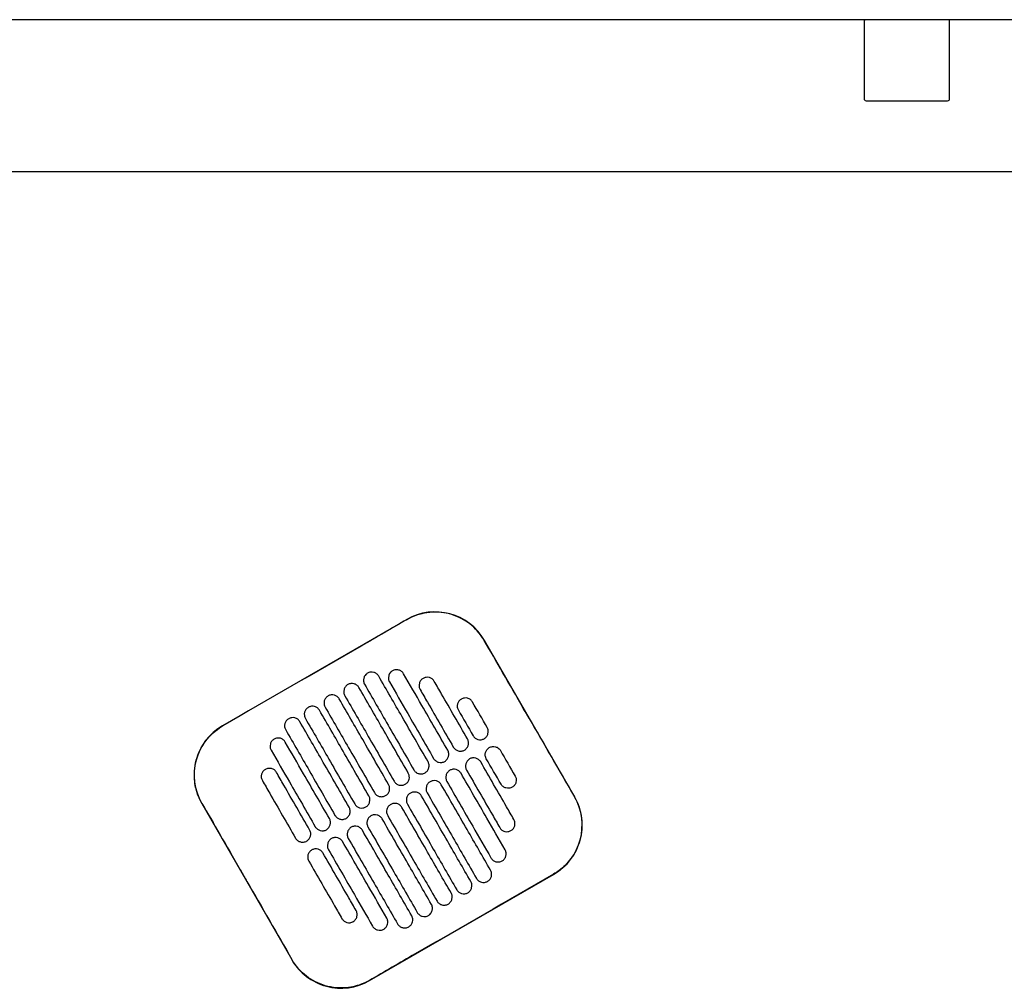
# Model space of a CAD drawing. Header units: metres. Extents: x 15.2 to 54.2, y -39.7 to 1.1.
# Tile 235 of 256: x 53 to 53.5, y -30.3 to -29.8. Entities that reach past the tile are written whole.
import ezdxf

# ---------------------------------------------------------------- set-up
doc = ezdxf.new("R2010")
doc.units = ezdxf.units.M
doc.header["$MEASUREMENT"] = 0
doc.layers.add('2D', color=252, linetype='Continuous')

# ---------------------------------------------------------------- blocks, each defined once
blk = doc.blocks.new('2D_QYOS_600')
for p, q in [((1.66604, 0.00005), (0.77396, 0.00005)), ((1.70904, 0.00005), (1.66604, 0.00005)), ((1.70904, 0.00005), (1.70904, 0.00005)), ((2.36149, 0), (1.70935, 0)), ((1.66504, -0.00095), (1.66504, -0.04165)), ((1.66504, -0.00095), (1.66504, -0.04165)), ((1.71004, -0.04165), (1.71004, -0.00095)), ((1.71004, -0.04165), (1.71004, -0.00095)), ((1.66604, -0.04265), (1.70904, -0.04265)), ((1.70904, -0.04265), (1.70904, -0.04265)), ((0.0795, -0.08), (2.36049, -0.08)), ((1.42396, -0.31597), (1.32693, -0.37192)), ((1.51239, -0.40926), (1.46493, -0.32697)), ((1.31593, -0.4129), (1.3634, -0.49519)), ((1.40437, -0.50619), (1.50139, -0.45024))]:
    blk.add_line(p, q)
for centre, radius, start, end in [((1.66604, -0.00095), 0.001, 90, 180), ((1.66604, -0.00095), 0.001, 90, 180), ((1.70904, -0.00095), 0.001, 0, 90), ((1.70904, -0.00095), 0.001, 0, 90), ((1.66604, -0.04165), 0.001, 180, 270), ((1.66604, -0.04165), 0.001, 180, 270), ((1.70904, -0.04165), 0.001, 270, 0), ((1.70904, -0.04165), 0.001, 270, 0), ((1.43894, -0.34196), 0.03, 29.973, 119.973), ((1.34192, -0.39791), 0.03, 119.973, 209.973), ((1.4864, -0.42425), 0.03, 299.973, 29.973), ((1.38938, -0.48021), 0.03, 209.973, 299.973)]:
    blk.add_arc(centre, radius, start, end)
for points, knots in [([(1.42401, -0.31606), (1.41612, -0.32062), (1.40792, -0.32535), (1.37561, -0.34399), (1.3513, -0.35801), (1.32699, -0.37202)], [-3.18138, -3.18138, -3.18138, -3.18138, -2.673929, -2.673929, -1.133377, -1.133377, -1.133377, -1.133377]), ([(1.46484, -0.32702), (1.46445, -0.32636), (1.46405, -0.32572), (1.46161, -0.32215), (1.4591, -0.3196), (1.45325, -0.31546), (1.44995, -0.31393), (1.4426, -0.31202), (1.43857, -0.3118), (1.43088, -0.31292), (1.42728, -0.31417), (1.42401, -0.31606)], [-8.20809, -8.20809, -8.20809, -8.20809, -7.978943, -7.978943, -6.912231, -6.912231, -5.830065, -5.830065, -4.632711, -4.632711, -3.498654, -3.498654, -3.498654, -3.498654]), ([(1.48856, -0.36818), (1.48762, -0.36655), (1.48668, -0.36493), (1.47773, -0.34941), (1.47117, -0.33801), (1.46484, -0.32702)], [-12.071476, -12.071476, -12.071476, -12.071476, -11.509189, -11.509189, -6.696301, -6.696301, -6.696301, -6.696301]), ([(1.42234, -0.3446), (1.4221, -0.34417), (1.42173, -0.34371), (1.42078, -0.34299), (1.42029, -0.34275), (1.41921, -0.34245), (1.41864, -0.34241), (1.41744, -0.34257), (1.4169, -0.34278), (1.41647, -0.34303)], [-0.5514248, -0.5514248, -0.5514248, -0.5514248, -0.4031161, -0.4031161, -0.2776965, -0.2776965, -0.1471644, -0.1471644, 0, 0, 0, 0]), ([(1.40333, -0.34426), (1.40291, -0.3445), (1.40244, -0.34487), (1.40172, -0.34582), (1.40147, -0.34632), (1.40118, -0.34739), (1.40114, -0.34796), (1.40129, -0.34916), (1.4015, -0.3497), (1.40175, -0.35012)], [-0.5552876, -0.5552876, -0.5552876, -0.5552876, -0.4045446, -0.4045446, -0.2782629, -0.2782629, -0.1472212, -0.1472212, 0, 0, 0, 0]), ([(1.4092, -0.34583), (1.40896, -0.34541), (1.40859, -0.34494), (1.40764, -0.34422), (1.40714, -0.34398), (1.40607, -0.34368), (1.4055, -0.34364), (1.4043, -0.3438), (1.40375, -0.34401), (1.40333, -0.34426)], [-0.5514378, -0.5514378, -0.5514378, -0.5514378, -0.4031217, -0.4031217, -0.2776979, -0.2776979, -0.1471642, -0.1471642, 0, 0, 0, 0]), ([(1.43518, -0.39088), (1.43064, -0.38301), (1.42611, -0.37514), (1.41744, -0.36012), (1.41332, -0.35298), (1.4092, -0.34583)], [0.699452, 0.699452, 0.699452, 0.699452, 3.425292, 3.425292, 5.900643, 5.900643, 5.900643, 5.900643]), ([(1.41647, -0.34303), (1.41605, -0.34327), (1.41558, -0.34364), (1.41486, -0.34459), (1.41462, -0.34509), (1.41432, -0.34616), (1.41428, -0.34673), (1.41443, -0.34792), (1.41465, -0.34847), (1.41489, -0.34889)], [-0.5553003, -0.5553003, -0.5553003, -0.5553003, -0.4045497, -0.4045497, -0.2782639, -0.2782639, -0.1472208, -0.1472208, 0, 0, 0, 0]), ([(1.44558, -0.38489), (1.44104, -0.37702), (1.4365, -0.36915), (1.42876, -0.35572), (1.42555, -0.35016), (1.42234, -0.3446)], [0.699452, 0.699452, 0.699452, 0.699452, 3.42526, 3.42526, 5.350619, 5.350619, 5.350619, 5.350619]), ([(1.43261, -0.34699), (1.43219, -0.34724), (1.43172, -0.3476), (1.431, -0.34856), (1.43076, -0.34906), (1.43046, -0.35013), (1.43042, -0.3507), (1.43057, -0.35189), (1.43079, -0.35244), (1.43103, -0.35286)], [-0.5553353, -0.5553353, -0.5553353, -0.5553353, -0.4045593, -0.4045593, -0.278267, -0.278267, -0.1472205, -0.1472205, 0, 0, 0, 0]), ([(1.43848, -0.34856), (1.43824, -0.34814), (1.43787, -0.34768), (1.43692, -0.34696), (1.43643, -0.34671), (1.43536, -0.34642), (1.43478, -0.34638), (1.43358, -0.34653), (1.43304, -0.34675), (1.43261, -0.34699)], [-0.5513875, -0.5513875, -0.5513875, -0.5513875, -0.4031047, -0.4031047, -0.2776919, -0.2776919, -0.1471638, -0.1471638, 0, 0, 0, 0]), ([(1.39293, -0.35025), (1.39251, -0.3505), (1.39205, -0.35086), (1.39132, -0.35182), (1.39108, -0.35231), (1.39078, -0.35339), (1.39074, -0.35396), (1.3909, -0.35515), (1.39111, -0.35569), (1.39135, -0.35612)], [-0.5552953, -0.5552953, -0.5552953, -0.5552953, -0.4045437, -0.4045437, -0.2782634, -0.2782634, -0.1472215, -0.1472215, 0, 0, 0, 0]), ([(1.3988, -0.35182), (1.39856, -0.3514), (1.39819, -0.35094), (1.39725, -0.35022), (1.39675, -0.34997), (1.39568, -0.34968), (1.3951, -0.34964), (1.39391, -0.34979), (1.39336, -0.35001), (1.39293, -0.35025)], [-0.5514274, -0.5514274, -0.5514274, -0.5514274, -0.4031209, -0.4031209, -0.2776962, -0.2776962, -0.1471634, -0.1471634, 0, 0, 0, 0]), ([(1.42479, -0.39688), (1.42025, -0.38901), (1.41571, -0.38114), (1.40705, -0.36612), (1.40293, -0.35897), (1.3988, -0.35182)], [0.699452, 0.699452, 0.699452, 0.699452, 3.425313, 3.425313, 5.900643, 5.900643, 5.900643, 5.900643]), ([(1.40175, -0.35012), (1.40587, -0.35727), (1.40999, -0.36442), (1.41866, -0.37944), (1.42319, -0.38731), (1.42773, -0.39518)], [0.949973, 0.949973, 0.949973, 0.949973, 3.425307, 3.425307, 6.151164, 6.151164, 6.151164, 6.151164]), ([(1.41489, -0.34889), (1.4181, -0.35445), (1.42131, -0.36001), (1.42905, -0.37344), (1.43359, -0.38131), (1.43813, -0.38918)], [1.499949, 1.499949, 1.499949, 1.499949, 3.425284, 3.425284, 6.151116, 6.151116, 6.151116, 6.151116]), ([(1.45597, -0.37889), (1.45144, -0.37102), (1.4469, -0.36315), (1.44107, -0.35304), (1.43977, -0.3508), (1.43848, -0.34856)], [0.699452, 0.699452, 0.699452, 0.699452, 3.425217, 3.425217, 4.200582, 4.200582, 4.200582, 4.200582]), ([(1.38254, -0.35625), (1.38212, -0.35649), (1.38165, -0.35686), (1.38093, -0.35781), (1.38068, -0.35831), (1.38039, -0.35938), (1.38035, -0.35995), (1.3805, -0.36115), (1.38071, -0.36169), (1.38096, -0.36211)], [-0.5553076, -0.5553076, -0.5553076, -0.5553076, -0.4045445, -0.4045445, -0.2782646, -0.2782646, -0.1472219, -0.1472219, 0, 0, 0, 0]), ([(1.38841, -0.35782), (1.38817, -0.3574), (1.3878, -0.35693), (1.38685, -0.35621), (1.38635, -0.35597), (1.38528, -0.35567), (1.38471, -0.35563), (1.38351, -0.35579), (1.38296, -0.356), (1.38254, -0.35625)], [-0.5514139, -0.5514139, -0.5514139, -0.5514139, -0.4031194, -0.4031194, -0.2776944, -0.2776944, -0.1471626, -0.1471626, 0, 0, 0, 0]), ([(1.41439, -0.40287), (1.40985, -0.395), (1.40532, -0.38713), (1.39665, -0.37211), (1.39253, -0.36497), (1.38841, -0.35782)], [0.699452, 0.699452, 0.699452, 0.699452, 3.425322, 3.425322, 5.900643, 5.900643, 5.900643, 5.900643]), ([(1.39135, -0.35612), (1.39548, -0.36327), (1.3996, -0.37041), (1.40826, -0.38543), (1.4128, -0.3933), (1.41734, -0.40117)], [0.949998, 0.949998, 0.949998, 0.949998, 3.42532, 3.42532, 6.151189, 6.151189, 6.151189, 6.151189]), ([(1.43103, -0.35286), (1.43232, -0.3551), (1.43362, -0.35734), (1.43945, -0.36745), (1.44399, -0.37532), (1.44852, -0.38319)], [2.649916, 2.649916, 2.649916, 2.649916, 3.425249, 3.425249, 6.151046, 6.151046, 6.151046, 6.151046]), ([(1.45275, -0.35789), (1.45233, -0.35813), (1.45186, -0.3585), (1.45114, -0.35946), (1.45089, -0.35995), (1.4506, -0.36102), (1.45056, -0.3616), (1.45071, -0.36279), (1.45093, -0.36333), (1.45117, -0.36376)], [-0.5553938, -0.5553938, -0.5553938, -0.5553938, -0.4045733, -0.4045733, -0.2782728, -0.2782728, -0.147221, -0.147221, 0, 0, 0, 0]), ([(1.45862, -0.35946), (1.45838, -0.35904), (1.45801, -0.35858), (1.45706, -0.35786), (1.45656, -0.35761), (1.45549, -0.35732), (1.45492, -0.35728), (1.45372, -0.35743), (1.45317, -0.35764), (1.45275, -0.35789)], [-0.5513269, -0.5513269, -0.5513269, -0.5513269, -0.4030891, -0.4030891, -0.2776846, -0.2776846, -0.1471626, -0.1471626, 0, 0, 0, 0]), ([(1.37214, -0.36224), (1.37172, -0.36249), (1.37126, -0.36285), (1.37053, -0.36381), (1.37029, -0.3643), (1.36999, -0.36538), (1.36995, -0.36595), (1.37011, -0.36714), (1.37032, -0.36769), (1.37056, -0.36811)], [-0.5553245, -0.5553245, -0.5553245, -0.5553245, -0.4045471, -0.4045471, -0.2782667, -0.2782667, -0.1472226, -0.1472226, 0, 0, 0, 0]), ([(1.37801, -0.36381), (1.37777, -0.36339), (1.3774, -0.36293), (1.37646, -0.36221), (1.37596, -0.36196), (1.37489, -0.36167), (1.37431, -0.36163), (1.37312, -0.36178), (1.37257, -0.362), (1.37214, -0.36224)], [-0.551397, -0.551397, -0.551397, -0.551397, -0.4031173, -0.4031173, -0.2776925, -0.2776925, -0.1471621, -0.1471621, 0, 0, 0, 0]), ([(1.38096, -0.36211), (1.38508, -0.36926), (1.3892, -0.37641), (1.39787, -0.39143), (1.4024, -0.3993), (1.40694, -0.40717)], [0.950001, 0.950001, 0.950001, 0.950001, 3.425322, 3.425322, 6.151192, 6.151192, 6.151192, 6.151192]), ([(1.36175, -0.36824), (1.36133, -0.36848), (1.36086, -0.36885), (1.36014, -0.3698), (1.35989, -0.3703), (1.3596, -0.37137), (1.35956, -0.37194), (1.35971, -0.37314), (1.35992, -0.37368), (1.36017, -0.37411)], [-0.5553462, -0.5553462, -0.5553462, -0.5553462, -0.4045514, -0.4045514, -0.2782696, -0.2782696, -0.1472236, -0.1472236, 0, 0, 0, 0]), ([(1.36762, -0.36981), (1.36738, -0.36939), (1.36701, -0.36892), (1.36606, -0.3682), (1.36556, -0.36796), (1.36449, -0.36766), (1.36392, -0.36762), (1.36272, -0.36778), (1.36217, -0.36799), (1.36175, -0.36824)], [-0.551377, -0.551377, -0.551377, -0.551377, -0.4031143, -0.4031143, -0.2776905, -0.2776905, -0.1471617, -0.1471617, 0, 0, 0, 0]), ([(1.37056, -0.36811), (1.37469, -0.37526), (1.37881, -0.3824), (1.38747, -0.39742), (1.39201, -0.40529), (1.39655, -0.41317)], [0.949982, 0.949982, 0.949982, 0.949982, 3.425312, 3.425312, 6.151173, 6.151173, 6.151173, 6.151173]), ([(1.404, -0.40887), (1.39946, -0.401), (1.39492, -0.39313), (1.38626, -0.37811), (1.38214, -0.37096), (1.37801, -0.36381)], [0.699452, 0.699452, 0.699452, 0.699452, 3.425321, 3.425321, 5.900643, 5.900643, 5.900643, 5.900643]), ([(1.31603, -0.41284), (1.31529, -0.41156), (1.31465, -0.41023), (1.31317, -0.40648), (1.31255, -0.40401), (1.31224, -0.40148), (1.31178, -0.39768), (1.31206, -0.39383), (1.31405, -0.38644), (1.31575, -0.38298), (1.32037, -0.37684), (1.32327, -0.37423), (1.32672, -0.37217), (1.32685, -0.3721), (1.32699, -0.37202)], [17.619777, 17.619777, 17.619777, 17.619777, 18.064718, 18.064718, 18.827754, 18.827754, 18.827754, 19.97637, 19.97637, 21.122539, 21.122539, 22.281306, 22.281306, 22.328075, 22.328075, 22.328075, 22.328075]), ([(1.3936, -0.41486), (1.38906, -0.40699), (1.38452, -0.39912), (1.37586, -0.3841), (1.37174, -0.37696), (1.36762, -0.36981)], [0.699452, 0.699452, 0.699452, 0.699452, 3.425308, 3.425308, 5.900643, 5.900643, 5.900643, 5.900643]), ([(1.46479, -0.37877), (1.46521, -0.37852), (1.46568, -0.37816), (1.4664, -0.3772), (1.46665, -0.3767), (1.46694, -0.37563), (1.46698, -0.37506), (1.46683, -0.37387), (1.46661, -0.37332), (1.46637, -0.3729)], [-0.5554178, -0.5554178, -0.5554178, -0.5554178, -0.4045751, -0.4045751, -0.2782741, -0.2782741, -0.1472211, -0.1472211, 0, 0, 0, 0]), ([(1.35997, -0.38057), (1.35973, -0.38015), (1.35936, -0.37968), (1.35841, -0.37896), (1.35792, -0.37872), (1.35684, -0.37842), (1.35627, -0.37838), (1.35507, -0.37854), (1.35453, -0.37875), (1.3541, -0.379)], [-0.5513421, -0.5513421, -0.5513421, -0.5513421, -0.4031061, -0.4031061, -0.2776864, -0.2776864, -0.147161, -0.147161, 0, 0, 0, 0]), ([(1.36017, -0.37411), (1.36429, -0.38125), (1.36841, -0.3884), (1.37708, -0.40342), (1.38161, -0.41129), (1.38615, -0.41916)], [0.949941, 0.949941, 0.949941, 0.949941, 3.425291, 3.425291, 6.151132, 6.151132, 6.151132, 6.151132]), ([(1.45892, -0.37719), (1.45916, -0.37762), (1.45953, -0.37808), (1.46048, -0.3788), (1.46098, -0.37905), (1.46205, -0.37934), (1.46262, -0.37938), (1.46382, -0.37923), (1.46437, -0.37901), (1.46479, -0.37877)], [-0.5512937, -0.5512937, -0.5512937, -0.5512937, -0.403082, -0.403082, -0.27768, -0.27768, -0.1471612, -0.1471612, 0, 0, 0, 0]), ([(1.3541, -0.379), (1.35368, -0.37924), (1.35321, -0.37961), (1.35249, -0.38056), (1.35224, -0.38106), (1.35195, -0.38213), (1.35191, -0.3827), (1.35206, -0.3839), (1.35228, -0.38444), (1.35252, -0.38486)], [-0.5553798, -0.5553798, -0.5553798, -0.5553798, -0.4045588, -0.4045588, -0.278273, -0.278273, -0.147224, -0.147224, 0, 0, 0, 0]), ([(1.38321, -0.42086), (1.37867, -0.41299), (1.37413, -0.40512), (1.36638, -0.39169), (1.36318, -0.38613), (1.35997, -0.38057)], [0.699452, 0.699452, 0.699452, 0.699452, 3.425284, 3.425284, 5.350619, 5.350619, 5.350619, 5.350619]), ([(1.44852, -0.38319), (1.44877, -0.38361), (1.44913, -0.38408), (1.45008, -0.38479), (1.45058, -0.38504), (1.45165, -0.38533), (1.45223, -0.38538), (1.45342, -0.38522), (1.45397, -0.38501), (1.45439, -0.38476)], [-0.5513071, -0.5513071, -0.5513071, -0.5513071, -0.4030846, -0.4030846, -0.2776802, -0.2776802, -0.1471604, -0.1471604, 0, 0, 0, 0]), ([(1.45439, -0.38476), (1.45482, -0.38452), (1.45528, -0.38415), (1.45601, -0.3832), (1.45625, -0.3827), (1.45655, -0.38163), (1.45659, -0.38105), (1.45643, -0.37986), (1.45622, -0.37932), (1.45597, -0.37889)], [-0.5553983, -0.5553983, -0.5553983, -0.5553983, -0.4045681, -0.4045681, -0.278271, -0.278271, -0.1472202, -0.1472202, 0, 0, 0, 0]), ([(1.46591, -0.38931), (1.46566, -0.38889), (1.46545, -0.38834), (1.4653, -0.38715), (1.46534, -0.38658), (1.46563, -0.38551), (1.46588, -0.38501), (1.4666, -0.38406), (1.46707, -0.38369), (1.46749, -0.38344)], [0, 0, 0, 0, 0.1472222, 0.1472222, 0.2782773, 0.2782773, 0.4045795, 0.4045795, 0.5554397, 0.5554397, 0.5554397, 0.5554397]), ([(1.46749, -0.38344), (1.46791, -0.3832), (1.46846, -0.38298), (1.46966, -0.38283), (1.47023, -0.38287), (1.4713, -0.38317), (1.4718, -0.38341), (1.47275, -0.38413), (1.47311, -0.38459), (1.47336, -0.38502)], [0, 0, 0, 0, 0.1471605, 0.1471605, 0.2776781, 0.2776781, 0.4030803, 0.4030803, 0.5512777, 0.5512777, 0.5512777, 0.5512777]), ([(1.35252, -0.38486), (1.35573, -0.39042), (1.35893, -0.39598), (1.36668, -0.40941), (1.37122, -0.41728), (1.37576, -0.42516)], [1.499901, 1.499901, 1.499901, 1.499901, 3.42526, 3.42526, 6.151068, 6.151068, 6.151068, 6.151068]), ([(1.444, -0.39076), (1.44442, -0.39051), (1.44489, -0.39015), (1.44561, -0.38919), (1.44586, -0.38869), (1.44615, -0.38762), (1.44619, -0.38705), (1.44604, -0.38586), (1.44582, -0.38531), (1.44558, -0.38489)], [-0.5553838, -0.5553838, -0.5553838, -0.5553838, -0.4045626, -0.4045626, -0.2782686, -0.2782686, -0.1472195, -0.1472195, 0, 0, 0, 0]), ([(1.46296, -0.39101), (1.46272, -0.39059), (1.46235, -0.39013), (1.46141, -0.38941), (1.46091, -0.38916), (1.45984, -0.38887), (1.45926, -0.38883), (1.45806, -0.38898), (1.45752, -0.38919), (1.45709, -0.38944)], [-0.5512944, -0.5512944, -0.5512944, -0.5512944, -0.4030833, -0.4030833, -0.2776787, -0.2776787, -0.1471599, -0.1471599, 0, 0, 0, 0]), ([(1.35532, -0.39653), (1.35508, -0.3961), (1.35471, -0.39564), (1.35376, -0.39492), (1.35327, -0.39467), (1.35219, -0.39438), (1.35162, -0.39434), (1.35042, -0.39449), (1.34988, -0.39471), (1.34945, -0.39495)], [-0.5513007, -0.5513007, -0.5513007, -0.5513007, -0.4030941, -0.4030941, -0.2776814, -0.2776814, -0.1471603, -0.1471603, 0, 0, 0, 0]), ([(1.4336, -0.39675), (1.43403, -0.39651), (1.43449, -0.39614), (1.43522, -0.39519), (1.43546, -0.39469), (1.43576, -0.39362), (1.4358, -0.39304), (1.43564, -0.39185), (1.43543, -0.39131), (1.43518, -0.39088)], [-0.5553742, -0.5553742, -0.5553742, -0.5553742, -0.4045587, -0.4045587, -0.278267, -0.278267, -0.1472191, -0.1472191, 0, 0, 0, 0]), ([(1.43813, -0.38918), (1.43837, -0.38961), (1.43874, -0.39007), (1.43969, -0.39079), (1.44018, -0.39104), (1.44126, -0.39133), (1.44183, -0.39137), (1.44303, -0.39122), (1.44357, -0.391), (1.444, -0.39076)], [-0.5513171, -0.5513171, -0.5513171, -0.5513171, -0.4030867, -0.4030867, -0.2776803, -0.2776803, -0.1471597, -0.1471597, 0, 0, 0, 0]), ([(1.45709, -0.38944), (1.45667, -0.38968), (1.4562, -0.39005), (1.45548, -0.39101), (1.45524, -0.3915), (1.45494, -0.39257), (1.4549, -0.39315), (1.45505, -0.39434), (1.45527, -0.39488), (1.45551, -0.39531)], [-0.5554159, -0.5554159, -0.5554159, -0.5554159, -0.4045716, -0.4045716, -0.2782736, -0.2782736, -0.1472211, -0.1472211, 0, 0, 0, 0]), ([(1.48045, -0.42134), (1.47916, -0.4191), (1.47787, -0.41686), (1.47204, -0.40675), (1.4675, -0.39888), (1.46296, -0.39101)], [2.649852, 2.649852, 2.649852, 2.649852, 3.425217, 3.425217, 6.150983, 6.150983, 6.150983, 6.150983]), ([(1.34945, -0.39495), (1.34903, -0.3952), (1.34856, -0.39556), (1.34784, -0.39652), (1.34759, -0.39702), (1.3473, -0.39809), (1.34726, -0.39866), (1.34741, -0.39985), (1.34763, -0.4004), (1.34787, -0.40082)], [-0.5554179, -0.5554179, -0.5554179, -0.5554179, -0.4045683, -0.4045683, -0.2782761, -0.2782761, -0.1472238, -0.1472238, 0, 0, 0, 0]), ([(1.37281, -0.42685), (1.36827, -0.41898), (1.36373, -0.41111), (1.3579, -0.401), (1.35661, -0.39876), (1.35532, -0.39653)], [0.699452, 0.699452, 0.699452, 0.699452, 3.425249, 3.425249, 4.200582, 4.200582, 4.200582, 4.200582]), ([(1.42321, -0.40275), (1.42363, -0.4025), (1.4241, -0.40214), (1.42482, -0.40118), (1.42507, -0.40068), (1.42536, -0.39961), (1.4254, -0.39904), (1.42525, -0.39785), (1.42503, -0.3973), (1.42479, -0.39688)], [-0.5553693, -0.5553693, -0.5553693, -0.5553693, -0.4045566, -0.4045566, -0.2782661, -0.2782661, -0.1472189, -0.1472189, 0, 0, 0, 0]), ([(1.42773, -0.39518), (1.42798, -0.3956), (1.42834, -0.39607), (1.42929, -0.39679), (1.42979, -0.39703), (1.43086, -0.39733), (1.43144, -0.39737), (1.43263, -0.39721), (1.43318, -0.397), (1.4336, -0.39675)], [-0.5513237, -0.5513237, -0.5513237, -0.5513237, -0.4030882, -0.4030882, -0.2776804, -0.2776804, -0.1471592, -0.1471592, 0, 0, 0, 0]), ([(1.4467, -0.39543), (1.44628, -0.39568), (1.44581, -0.39605), (1.44509, -0.397), (1.44484, -0.3975), (1.44455, -0.39857), (1.44451, -0.39914), (1.44466, -0.40033), (1.44487, -0.40088), (1.44512, -0.4013)], [-0.555397, -0.555397, -0.555397, -0.555397, -0.4045652, -0.4045652, -0.2782705, -0.2782705, -0.1472202, -0.1472202, 0, 0, 0, 0]), ([(1.45257, -0.39701), (1.45232, -0.39658), (1.45196, -0.39612), (1.45101, -0.3954), (1.45051, -0.39516), (1.44944, -0.39486), (1.44886, -0.39482), (1.44767, -0.39497), (1.44712, -0.39519), (1.4467, -0.39543)], [-0.5513075, -0.5513075, -0.5513075, -0.5513075, -0.4030857, -0.4030857, -0.2776792, -0.2776792, -0.1471593, -0.1471593, 0, 0, 0, 0]), ([(1.4758, -0.4373), (1.4726, -0.43174), (1.46939, -0.42618), (1.46165, -0.41275), (1.45711, -0.40488), (1.45257, -0.39701)], [1.499901, 1.499901, 1.499901, 1.499901, 3.42526, 3.42526, 6.151068, 6.151068, 6.151068, 6.151068]), ([(1.45551, -0.39531), (1.46005, -0.40318), (1.46459, -0.41105), (1.47042, -0.42116), (1.47171, -0.4234), (1.473, -0.42564)], [0.699452, 0.699452, 0.699452, 0.699452, 3.425249, 3.425249, 4.200582, 4.200582, 4.200582, 4.200582]), ([(1.48111, -0.39845), (1.48135, -0.39888), (1.48157, -0.39942), (1.48172, -0.40061), (1.48168, -0.40119), (1.48138, -0.40226), (1.48114, -0.40276), (1.48042, -0.40371), (1.47995, -0.40408), (1.47953, -0.40432)], [0, 0, 0, 0, 0.147223, 0.147223, 0.2782783, 0.2782783, 0.4045781, 0.4045781, 0.5554474, 0.5554474, 0.5554474, 0.5554474]), ([(1.34787, -0.40082), (1.34916, -0.40306), (1.35045, -0.4053), (1.35629, -0.41541), (1.36082, -0.42328), (1.36536, -0.43115)], [2.649852, 2.649852, 2.649852, 2.649852, 3.425217, 3.425217, 6.150982, 6.150982, 6.150982, 6.150982]), ([(1.41281, -0.40874), (1.41324, -0.4085), (1.4137, -0.40813), (1.41443, -0.40718), (1.41467, -0.40668), (1.41497, -0.40561), (1.41501, -0.40503), (1.41485, -0.40384), (1.41464, -0.4033), (1.41439, -0.40287)], [-0.5553691, -0.5553691, -0.5553691, -0.5553691, -0.4045561, -0.4045561, -0.278266, -0.278266, -0.1472189, -0.1472189, 0, 0, 0, 0]), ([(1.41734, -0.40117), (1.41758, -0.4016), (1.41795, -0.40206), (1.4189, -0.40278), (1.41939, -0.40303), (1.42047, -0.40332), (1.42104, -0.40336), (1.42224, -0.40321), (1.42278, -0.40299), (1.42321, -0.40275)], [-0.551327, -0.551327, -0.551327, -0.551327, -0.403089, -0.403089, -0.2776804, -0.2776804, -0.1471589, -0.1471589, 0, 0, 0, 0]), ([(1.4363, -0.40143), (1.43588, -0.40167), (1.43541, -0.40204), (1.43469, -0.403), (1.43445, -0.40349), (1.43415, -0.40456), (1.43411, -0.40514), (1.43426, -0.40633), (1.43448, -0.40687), (1.43472, -0.4073)], [-0.555383, -0.555383, -0.555383, -0.555383, -0.4045604, -0.4045604, -0.2782682, -0.2782682, -0.1472195, -0.1472195, 0, 0, 0, 0]), ([(1.44217, -0.403), (1.44193, -0.40258), (1.44156, -0.40212), (1.44061, -0.4014), (1.44012, -0.40115), (1.43905, -0.40086), (1.43847, -0.40082), (1.43727, -0.40097), (1.43673, -0.40118), (1.4363, -0.40143)], [-0.5513173, -0.5513173, -0.5513173, -0.5513173, -0.4030875, -0.4030875, -0.2776797, -0.2776797, -0.147159, -0.147159, 0, 0, 0, 0]), ([(1.46816, -0.44806), (1.46404, -0.44091), (1.45991, -0.43376), (1.45125, -0.41874), (1.44671, -0.41087), (1.44217, -0.403)], [0.949941, 0.949941, 0.949941, 0.949941, 3.425292, 3.425292, 6.151132, 6.151132, 6.151132, 6.151132]), ([(1.44512, -0.4013), (1.44966, -0.40917), (1.4542, -0.41704), (1.46194, -0.43047), (1.46515, -0.43603), (1.46835, -0.44159)], [0.699452, 0.699452, 0.699452, 0.699452, 3.425284, 3.425284, 5.350619, 5.350619, 5.350619, 5.350619]), ([(1.47953, -0.40432), (1.4791, -0.40457), (1.47856, -0.40478), (1.47736, -0.40493), (1.47679, -0.40489), (1.47571, -0.4046), (1.47522, -0.40435), (1.47427, -0.40363), (1.4739, -0.40317), (1.47366, -0.40275)], [0, 0, 0, 0, 0.1471602, 0.1471602, 0.2776775, 0.2776775, 0.4030818, 0.4030818, 0.5512681, 0.5512681, 0.5512681, 0.5512681]), ([(1.40242, -0.41474), (1.40284, -0.41449), (1.40331, -0.41413), (1.40403, -0.41317), (1.40428, -0.41267), (1.40457, -0.4116), (1.40461, -0.41103), (1.40446, -0.40984), (1.40424, -0.40929), (1.404, -0.40887)], [-0.5553737, -0.5553737, -0.5553737, -0.5553737, -0.4045574, -0.4045574, -0.2782667, -0.2782667, -0.1472191, -0.1472191, 0, 0, 0, 0]), ([(1.40694, -0.40717), (1.40719, -0.40759), (1.40755, -0.40806), (1.4085, -0.40878), (1.409, -0.40902), (1.41007, -0.40932), (1.41065, -0.40936), (1.41184, -0.4092), (1.41239, -0.40899), (1.41281, -0.40874)], [-0.551327, -0.551327, -0.551327, -0.551327, -0.4030892, -0.4030892, -0.2776802, -0.2776802, -0.1471588, -0.1471588, 0, 0, 0, 0]), ([(1.42591, -0.40742), (1.42548, -0.40767), (1.42502, -0.40804), (1.4243, -0.40899), (1.42405, -0.40949), (1.42376, -0.41056), (1.42372, -0.41113), (1.42387, -0.41232), (1.42408, -0.41287), (1.42433, -0.41329)], [-0.5553737, -0.5553737, -0.5553737, -0.5553737, -0.4045574, -0.4045574, -0.2782667, -0.2782667, -0.1472191, -0.1472191, 0, 0, 0, 0]), ([(1.43178, -0.409), (1.43153, -0.40857), (1.43117, -0.40811), (1.43022, -0.40739), (1.42972, -0.40715), (1.42865, -0.40685), (1.42807, -0.40681), (1.42688, -0.40696), (1.42633, -0.40718), (1.42591, -0.40742)], [-0.5513238, -0.5513238, -0.5513238, -0.5513238, -0.4030887, -0.4030887, -0.27768, -0.27768, -0.1471588, -0.1471588, 0, 0, 0, 0]), ([(1.45776, -0.45405), (1.45364, -0.4469), (1.44952, -0.43976), (1.44086, -0.42474), (1.43632, -0.41687), (1.43178, -0.409)], [0.949982, 0.949982, 0.949982, 0.949982, 3.425312, 3.425312, 6.151173, 6.151173, 6.151173, 6.151173]), ([(1.43472, -0.4073), (1.43926, -0.41517), (1.4438, -0.42304), (1.45246, -0.43806), (1.45659, -0.44521), (1.46071, -0.45235)], [0.699452, 0.699452, 0.699452, 0.699452, 3.425308, 3.425308, 5.900643, 5.900643, 5.900643, 5.900643]), ([(1.5123, -0.40932), (1.51233, -0.40938), (1.51236, -0.40944), (1.51435, -0.41294), (1.5156, -0.41673), (1.51656, -0.42458), (1.51625, -0.42856), (1.51421, -0.43581), (1.51262, -0.43907), (1.50873, -0.44435), (1.50663, -0.44646), (1.50332, -0.44893), (1.50234, -0.44956), (1.50134, -0.45014)], [8.273299, 8.273299, 8.273299, 8.273299, 8.293543, 8.293543, 9.48086, 9.48086, 10.665623, 10.665623, 11.74288, 11.74288, 12.632334, 12.632334, 12.981673, 12.981673, 12.981673, 12.981673]), ([(1.31603, -0.41284), (1.32215, -0.42344), (1.32851, -0.43447), (1.33744, -0.44994), (1.33861, -0.45198), (1.33977, -0.45399)], [-21.78268, -21.78268, -21.78268, -21.78268, -17.142885, -17.142885, -16.423665, -16.423665, -16.423665, -16.423665]), ([(1.39202, -0.42073), (1.39245, -0.42049), (1.39291, -0.42012), (1.39364, -0.41917), (1.39388, -0.41867), (1.39417, -0.4176), (1.39422, -0.41702), (1.39406, -0.41583), (1.39385, -0.41529), (1.3936, -0.41486)], [-0.555383, -0.555383, -0.555383, -0.555383, -0.4045605, -0.4045605, -0.2782682, -0.2782682, -0.1472195, -0.1472195, 0, 0, 0, 0]), ([(1.39655, -0.41317), (1.39679, -0.41359), (1.39716, -0.41405), (1.39811, -0.41477), (1.3986, -0.41502), (1.39968, -0.41531), (1.40025, -0.41535), (1.40145, -0.4152), (1.40199, -0.41498), (1.40242, -0.41474)], [-0.5513238, -0.5513238, -0.5513238, -0.5513238, -0.4030887, -0.4030887, -0.27768, -0.27768, -0.1471588, -0.1471588, 0, 0, 0, 0]), ([(1.41551, -0.41342), (1.41509, -0.41366), (1.41462, -0.41403), (1.4139, -0.41499), (1.41366, -0.41548), (1.41336, -0.41655), (1.41332, -0.41713), (1.41347, -0.41832), (1.41369, -0.41886), (1.41393, -0.41929)], [-0.5553691, -0.5553691, -0.5553691, -0.5553691, -0.4045561, -0.4045561, -0.278266, -0.278266, -0.1472189, -0.1472189, 0, 0, 0, 0]), ([(1.42138, -0.41499), (1.42114, -0.41457), (1.42077, -0.41411), (1.41982, -0.41339), (1.41933, -0.41314), (1.41825, -0.41285), (1.41768, -0.41281), (1.41648, -0.41296), (1.41594, -0.41317), (1.41551, -0.41342)], [-0.551327, -0.551327, -0.551327, -0.551327, -0.4030892, -0.4030892, -0.2776802, -0.2776802, -0.1471588, -0.1471588, 0, 0, 0, 0]), ([(1.44737, -0.46005), (1.44324, -0.4529), (1.43912, -0.44575), (1.43046, -0.43073), (1.42592, -0.42286), (1.42138, -0.41499)], [0.950001, 0.950001, 0.950001, 0.950001, 3.425322, 3.425322, 6.151192, 6.151192, 6.151192, 6.151192]), ([(1.42433, -0.41329), (1.42887, -0.42116), (1.43341, -0.42904), (1.44207, -0.44405), (1.44619, -0.4512), (1.45031, -0.45835)], [0.699452, 0.699452, 0.699452, 0.699452, 3.425321, 3.425321, 5.900643, 5.900643, 5.900643, 5.900643]), ([(1.38615, -0.41916), (1.3864, -0.41958), (1.38676, -0.42005), (1.38771, -0.42077), (1.38821, -0.42101), (1.38928, -0.42131), (1.38986, -0.42135), (1.39105, -0.42119), (1.3916, -0.42098), (1.39202, -0.42073)], [-0.5513173, -0.5513173, -0.5513173, -0.5513173, -0.4030875, -0.4030875, -0.2776797, -0.2776797, -0.147159, -0.147159, 0, 0, 0, 0]), ([(1.40512, -0.41941), (1.40469, -0.41966), (1.40423, -0.42003), (1.40351, -0.42098), (1.40326, -0.42148), (1.40297, -0.42255), (1.40293, -0.42312), (1.40308, -0.42431), (1.40329, -0.42486), (1.40354, -0.42528)], [-0.5553693, -0.5553693, -0.5553693, -0.5553693, -0.4045566, -0.4045566, -0.2782661, -0.2782661, -0.1472189, -0.1472189, 0, 0, 0, 0]), ([(1.41099, -0.42099), (1.41074, -0.42056), (1.41038, -0.4201), (1.40943, -0.41938), (1.40893, -0.41914), (1.40786, -0.41884), (1.40728, -0.4188), (1.40609, -0.41895), (1.40554, -0.41917), (1.40512, -0.41941)], [-0.5513269, -0.5513269, -0.5513269, -0.5513269, -0.403089, -0.403089, -0.2776804, -0.2776804, -0.1471589, -0.1471589, 0, 0, 0, 0]), ([(1.41393, -0.41929), (1.41847, -0.42716), (1.42301, -0.43503), (1.43167, -0.45005), (1.4358, -0.4572), (1.43992, -0.46434)], [0.699452, 0.699452, 0.699452, 0.699452, 3.425322, 3.425322, 5.900643, 5.900643, 5.900643, 5.900643]), ([(1.37576, -0.42516), (1.376, -0.42558), (1.37637, -0.42604), (1.37732, -0.42676), (1.37781, -0.42701), (1.37889, -0.4273), (1.37946, -0.42734), (1.38066, -0.42719), (1.3812, -0.42697), (1.38163, -0.42673)], [-0.5513075, -0.5513075, -0.5513075, -0.5513075, -0.4030857, -0.4030857, -0.2776792, -0.2776792, -0.1471593, -0.1471593, 0, 0, 0, 0]), ([(1.38163, -0.42673), (1.38205, -0.42648), (1.38252, -0.42612), (1.38324, -0.42516), (1.38349, -0.42466), (1.38378, -0.42359), (1.38382, -0.42302), (1.38367, -0.42183), (1.38345, -0.42128), (1.38321, -0.42086)], [-0.5553971, -0.5553971, -0.5553971, -0.5553971, -0.4045652, -0.4045652, -0.2782705, -0.2782705, -0.1472202, -0.1472202, 0, 0, 0, 0]), ([(1.39472, -0.42541), (1.3943, -0.42565), (1.39383, -0.42602), (1.39311, -0.42698), (1.39287, -0.42747), (1.39257, -0.42854), (1.39253, -0.42912), (1.39268, -0.43031), (1.3929, -0.43085), (1.39314, -0.43128)], [-0.5553742, -0.5553742, -0.5553742, -0.5553742, -0.4045587, -0.4045587, -0.278267, -0.278267, -0.1472191, -0.1472191, 0, 0, 0, 0]), ([(1.40059, -0.42698), (1.40035, -0.42656), (1.39998, -0.4261), (1.39903, -0.42538), (1.39854, -0.42513), (1.39746, -0.42484), (1.39689, -0.4248), (1.39569, -0.42495), (1.39515, -0.42516), (1.39472, -0.42541)], [-0.5513236, -0.5513236, -0.5513236, -0.5513236, -0.4030881, -0.4030881, -0.2776804, -0.2776804, -0.1471592, -0.1471592, 0, 0, 0, 0]), ([(1.40354, -0.42528), (1.40808, -0.43315), (1.41262, -0.44103), (1.42128, -0.45604), (1.4254, -0.46319), (1.42952, -0.47034)], [0.699452, 0.699452, 0.699452, 0.699452, 3.425313, 3.425313, 5.900643, 5.900643, 5.900643, 5.900643]), ([(1.43697, -0.46604), (1.43285, -0.45889), (1.42873, -0.45175), (1.42007, -0.43673), (1.41553, -0.42886), (1.41099, -0.42099)], [0.949998, 0.949998, 0.949998, 0.949998, 3.42532, 3.42532, 6.151189, 6.151189, 6.151189, 6.151189]), ([(1.47887, -0.42721), (1.4793, -0.42696), (1.47976, -0.4266), (1.48049, -0.42564), (1.48073, -0.42515), (1.48103, -0.42407), (1.48107, -0.4235), (1.48091, -0.42231), (1.4807, -0.42177), (1.48045, -0.42134)], [-0.555418, -0.555418, -0.555418, -0.555418, -0.4045683, -0.4045683, -0.2782762, -0.2782762, -0.1472238, -0.1472238, 0, 0, 0, 0]), ([(1.37123, -0.43272), (1.37166, -0.43248), (1.37212, -0.43211), (1.37285, -0.43116), (1.37309, -0.43066), (1.37338, -0.42959), (1.37342, -0.42901), (1.37327, -0.42782), (1.37306, -0.42728), (1.37281, -0.42685)], [-0.555416, -0.555416, -0.555416, -0.555416, -0.4045716, -0.4045716, -0.2782736, -0.2782736, -0.1472211, -0.1472211, 0, 0, 0, 0]), ([(1.42658, -0.47204), (1.42245, -0.46489), (1.41833, -0.45774), (1.40967, -0.44272), (1.40513, -0.43485), (1.40059, -0.42698)], [0.949972, 0.949972, 0.949972, 0.949972, 3.425307, 3.425307, 6.151164, 6.151164, 6.151164, 6.151164]), ([(1.473, -0.42564), (1.47325, -0.42606), (1.47361, -0.42652), (1.47456, -0.42724), (1.47506, -0.42749), (1.47613, -0.42778), (1.47671, -0.42782), (1.4779, -0.42767), (1.47845, -0.42745), (1.47887, -0.42721)], [-0.5513007, -0.5513007, -0.5513007, -0.5513007, -0.4030941, -0.4030941, -0.2776814, -0.2776814, -0.1471603, -0.1471603, 0, 0, 0, 0]), ([(1.36536, -0.43115), (1.36561, -0.43157), (1.36597, -0.43204), (1.36692, -0.43276), (1.36742, -0.433), (1.36849, -0.4333), (1.36907, -0.43334), (1.37026, -0.43318), (1.37081, -0.43297), (1.37123, -0.43272)], [-0.5512944, -0.5512944, -0.5512944, -0.5512944, -0.4030833, -0.4030833, -0.2776787, -0.2776787, -0.1471599, -0.1471599, 0, 0, 0, 0]), ([(1.38433, -0.43141), (1.3839, -0.43165), (1.38344, -0.43202), (1.38271, -0.43297), (1.38247, -0.43347), (1.38218, -0.43454), (1.38214, -0.43511), (1.38229, -0.4363), (1.3825, -0.43685), (1.38275, -0.43727)], [-0.5553839, -0.5553839, -0.5553839, -0.5553839, -0.4045626, -0.4045626, -0.2782686, -0.2782686, -0.1472195, -0.1472195, 0, 0, 0, 0]), ([(1.3902, -0.43298), (1.38995, -0.43255), (1.38959, -0.43209), (1.38864, -0.43137), (1.38814, -0.43113), (1.38707, -0.43083), (1.38649, -0.43079), (1.3853, -0.43094), (1.38475, -0.43116), (1.38433, -0.43141)], [-0.551317, -0.551317, -0.551317, -0.551317, -0.4030867, -0.4030867, -0.2776803, -0.2776803, -0.1471597, -0.1471597, 0, 0, 0, 0]), ([(1.41343, -0.47327), (1.41023, -0.46771), (1.40702, -0.46215), (1.39928, -0.44872), (1.39474, -0.44085), (1.3902, -0.43298)], [1.499949, 1.499949, 1.499949, 1.499949, 3.425284, 3.425284, 6.151116, 6.151116, 6.151116, 6.151116]), ([(1.39314, -0.43128), (1.39768, -0.43915), (1.40222, -0.44702), (1.41088, -0.46204), (1.415, -0.46919), (1.41913, -0.47633)], [0.699452, 0.699452, 0.699452, 0.699452, 3.425292, 3.425292, 5.900643, 5.900643, 5.900643, 5.900643]), ([(1.37393, -0.4374), (1.37351, -0.43764), (1.37304, -0.43801), (1.37232, -0.43897), (1.37207, -0.43946), (1.37178, -0.44053), (1.37174, -0.44111), (1.37189, -0.4423), (1.37211, -0.44284), (1.37235, -0.44327)], [-0.5553984, -0.5553984, -0.5553984, -0.5553984, -0.4045681, -0.4045681, -0.278271, -0.278271, -0.1472202, -0.1472202, 0, 0, 0, 0]), ([(1.3798, -0.43897), (1.37956, -0.43855), (1.37919, -0.43809), (1.37824, -0.43737), (1.37775, -0.43712), (1.37667, -0.43683), (1.3761, -0.43679), (1.3749, -0.43694), (1.37436, -0.43716), (1.37393, -0.4374)], [-0.551307, -0.551307, -0.551307, -0.551307, -0.4030846, -0.4030846, -0.2776802, -0.2776802, -0.1471604, -0.1471604, 0, 0, 0, 0]), ([(1.39729, -0.4693), (1.396, -0.46706), (1.39471, -0.46482), (1.38888, -0.45471), (1.38434, -0.44684), (1.3798, -0.43897)], [2.649916, 2.649916, 2.649916, 2.649916, 3.425249, 3.425249, 6.151046, 6.151046, 6.151046, 6.151046]), ([(1.38275, -0.43727), (1.38729, -0.44514), (1.39183, -0.45302), (1.39957, -0.46645), (1.40278, -0.472), (1.40598, -0.47756)], [0.699452, 0.699452, 0.699452, 0.699452, 3.42526, 3.42526, 5.350619, 5.350619, 5.350619, 5.350619]), ([(1.47423, -0.44317), (1.47465, -0.44292), (1.47511, -0.44255), (1.47584, -0.4416), (1.47608, -0.4411), (1.47638, -0.44003), (1.47642, -0.43946), (1.47626, -0.43827), (1.47605, -0.43772), (1.4758, -0.4373)], [-0.55538, -0.55538, -0.55538, -0.55538, -0.4045589, -0.4045589, -0.278273, -0.278273, -0.147224, -0.147224, 0, 0, 0, 0]), ([(1.37235, -0.44327), (1.37689, -0.45114), (1.38143, -0.45901), (1.38726, -0.46912), (1.38855, -0.47136), (1.38984, -0.4736)], [0.699452, 0.699452, 0.699452, 0.699452, 3.425217, 3.425217, 4.200582, 4.200582, 4.200582, 4.200582]), ([(1.46835, -0.44159), (1.4686, -0.44202), (1.46896, -0.44248), (1.46991, -0.4432), (1.47041, -0.44344), (1.47148, -0.44374), (1.47206, -0.44378), (1.47325, -0.44363), (1.4738, -0.44341), (1.47423, -0.44317)], [-0.551342, -0.551342, -0.551342, -0.551342, -0.4031061, -0.4031061, -0.2776864, -0.2776864, -0.147161, -0.147161, 0, 0, 0, 0]), ([(1.50134, -0.45014), (1.47703, -0.46415), (1.45272, -0.47817), (1.42038, -0.49683), (1.41235, -0.50146), (1.40432, -0.5061)], [1.133412, 1.133412, 1.133412, 1.133412, 2.681586, 2.681586, 3.193366, 3.193366, 3.193366, 3.193366]), ([(1.46658, -0.45392), (1.467, -0.45368), (1.46747, -0.45331), (1.46819, -0.45236), (1.46843, -0.45186), (1.46873, -0.45079), (1.46877, -0.45022), (1.46862, -0.44903), (1.4684, -0.44848), (1.46816, -0.44806)], [-0.5553464, -0.5553464, -0.5553464, -0.5553464, -0.4045515, -0.4045515, -0.2782697, -0.2782697, -0.1472236, -0.1472236, 0, 0, 0, 0]), ([(1.45618, -0.45992), (1.45661, -0.45968), (1.45707, -0.45931), (1.45779, -0.45835), (1.45804, -0.45786), (1.45833, -0.45679), (1.45837, -0.45621), (1.45822, -0.45502), (1.45801, -0.45448), (1.45776, -0.45405)], [-0.5553248, -0.5553248, -0.5553248, -0.5553248, -0.4045472, -0.4045472, -0.2782668, -0.2782668, -0.1472227, -0.1472227, 0, 0, 0, 0]), ([(1.46071, -0.45235), (1.46095, -0.45278), (1.46132, -0.45324), (1.46227, -0.45396), (1.46276, -0.4542), (1.46384, -0.4545), (1.46441, -0.45454), (1.46561, -0.45439), (1.46615, -0.45417), (1.46658, -0.45392)], [-0.5513769, -0.5513769, -0.5513769, -0.5513769, -0.4031143, -0.4031143, -0.2776905, -0.2776905, -0.1471617, -0.1471617, 0, 0, 0, 0]), ([(1.44579, -0.46592), (1.44621, -0.46567), (1.44668, -0.4653), (1.4474, -0.46435), (1.44764, -0.46385), (1.44794, -0.46278), (1.44798, -0.46221), (1.44783, -0.46102), (1.44761, -0.46047), (1.44737, -0.46005)], [-0.5553078, -0.5553078, -0.5553078, -0.5553078, -0.4045446, -0.4045446, -0.2782647, -0.2782647, -0.147222, -0.147222, 0, 0, 0, 0]), ([(1.45031, -0.45835), (1.45056, -0.45877), (1.45092, -0.45923), (1.45187, -0.45995), (1.45237, -0.4602), (1.45344, -0.46049), (1.45402, -0.46053), (1.45521, -0.46038), (1.45576, -0.46017), (1.45618, -0.45992)], [-0.5513969, -0.5513969, -0.5513969, -0.5513969, -0.4031172, -0.4031172, -0.2776925, -0.2776925, -0.1471621, -0.1471621, 0, 0, 0, 0]), ([(1.43539, -0.47191), (1.43581, -0.47167), (1.43628, -0.4713), (1.437, -0.47034), (1.43725, -0.46985), (1.43754, -0.46878), (1.43758, -0.4682), (1.43743, -0.46701), (1.43722, -0.46647), (1.43697, -0.46604)], [-0.5552955, -0.5552955, -0.5552955, -0.5552955, -0.4045438, -0.4045438, -0.2782634, -0.2782634, -0.1472215, -0.1472215, 0, 0, 0, 0]), ([(1.43992, -0.46434), (1.44016, -0.46477), (1.44053, -0.46523), (1.44148, -0.46595), (1.44197, -0.46619), (1.44304, -0.46649), (1.44362, -0.46653), (1.44482, -0.46638), (1.44536, -0.46616), (1.44579, -0.46592)], [-0.5514137, -0.5514137, -0.5514137, -0.5514137, -0.4031194, -0.4031194, -0.2776944, -0.2776944, -0.1471627, -0.1471627, 0, 0, 0, 0]), ([(1.39571, -0.47517), (1.39614, -0.47493), (1.3966, -0.47456), (1.39733, -0.4736), (1.39757, -0.47311), (1.39786, -0.47204), (1.3979, -0.47146), (1.39775, -0.47027), (1.39754, -0.46973), (1.39729, -0.4693)], [-0.5553355, -0.5553355, -0.5553355, -0.5553355, -0.4045594, -0.4045594, -0.278267, -0.278267, -0.1472206, -0.1472206, 0, 0, 0, 0]), ([(1.425, -0.47791), (1.42542, -0.47766), (1.42589, -0.47729), (1.42661, -0.47634), (1.42685, -0.47584), (1.42715, -0.47477), (1.42719, -0.4742), (1.42704, -0.47301), (1.42682, -0.47246), (1.42658, -0.47204)], [-0.5552879, -0.5552879, -0.5552879, -0.5552879, -0.4045447, -0.4045447, -0.2782629, -0.2782629, -0.1472212, -0.1472212, 0, 0, 0, 0]), ([(1.42952, -0.47034), (1.42977, -0.47076), (1.43013, -0.47122), (1.43108, -0.47194), (1.43158, -0.47219), (1.43265, -0.47248), (1.43323, -0.47252), (1.43442, -0.47237), (1.43497, -0.47216), (1.43539, -0.47191)], [-0.5514273, -0.5514273, -0.5514273, -0.5514273, -0.4031209, -0.4031209, -0.2776962, -0.2776962, -0.1471634, -0.1471634, 0, 0, 0, 0]), ([(1.38984, -0.4736), (1.39009, -0.47402), (1.39045, -0.47448), (1.3914, -0.4752), (1.3919, -0.47545), (1.39297, -0.47574), (1.39355, -0.47578), (1.39474, -0.47563), (1.39529, -0.47541), (1.39571, -0.47517)], [-0.5513873, -0.5513873, -0.5513873, -0.5513873, -0.4031046, -0.4031046, -0.2776919, -0.2776919, -0.1471638, -0.1471638, 0, 0, 0, 0]), ([(1.41185, -0.47914), (1.41228, -0.47889), (1.41274, -0.47852), (1.41347, -0.47757), (1.41371, -0.47707), (1.41401, -0.476), (1.41405, -0.47543), (1.41389, -0.47424), (1.41368, -0.47369), (1.41343, -0.47327)], [-0.5553006, -0.5553006, -0.5553006, -0.5553006, -0.4045498, -0.4045498, -0.2782639, -0.2782639, -0.1472208, -0.1472208, 0, 0, 0, 0]), ([(1.41913, -0.47633), (1.41937, -0.47676), (1.41974, -0.47722), (1.42069, -0.47794), (1.42118, -0.47818), (1.42225, -0.47848), (1.42283, -0.47852), (1.42403, -0.47837), (1.42457, -0.47815), (1.425, -0.47791)], [-0.5514376, -0.5514376, -0.5514376, -0.5514376, -0.4031217, -0.4031217, -0.2776979, -0.2776979, -0.1471642, -0.1471642, 0, 0, 0, 0]), ([(1.40598, -0.47756), (1.40623, -0.47799), (1.40659, -0.47845), (1.40754, -0.47917), (1.40804, -0.47941), (1.40911, -0.47971), (1.40969, -0.47975), (1.41088, -0.4796), (1.41143, -0.47938), (1.41185, -0.47914)], [-0.5514247, -0.5514247, -0.5514247, -0.5514247, -0.4031161, -0.4031161, -0.2776965, -0.2776965, -0.1471644, -0.1471644, 0, 0, 0, 0]), ([(1.40432, -0.5061), (1.40293, -0.5069), (1.40147, -0.50759), (1.39713, -0.50924), (1.39413, -0.50988), (1.38722, -0.51027), (1.38334, -0.50974), (1.37616, -0.50727), (1.37291, -0.50543), (1.36745, -0.5008), (1.36521, -0.49813), (1.36349, -0.49514)], [12.978915, 12.978915, 12.978915, 12.978915, 13.461173, 13.461173, 14.374287, 14.374287, 15.53872, 15.53872, 16.650066, 16.650066, 17.687358, 17.687358, 17.687358, 17.687358])]:
    blk.add_open_spline(points, degree=3, knots=knots)
for points in [[(1.46637, -0.3729), (1.46379, -0.36842), (1.4612, -0.36394), (1.45862, -0.35946)], [(1.45117, -0.36376), (1.45375, -0.36824), (1.45634, -0.37272), (1.45892, -0.37719)], [(1.48856, -0.36818), (1.49647, -0.38189), (1.50438, -0.39561), (1.5123, -0.40932)], [(1.47336, -0.38502), (1.47594, -0.3895), (1.47852, -0.39397), (1.48111, -0.39845)], [(1.47366, -0.40275), (1.47107, -0.39827), (1.46849, -0.39379), (1.46591, -0.38931)], [(1.33977, -0.45399), (1.34768, -0.4677), (1.35559, -0.48142), (1.36349, -0.49514)]]:
    blk.add_open_spline(points, degree=3)
blk = doc.blocks.new('a30d60c3-566b-4ae9-ae44-488b2e5572d0')
at = {"layer": '2D'}
blk.add_blockref('2D_QYOS_600', (-1.22, 1.42932), dxfattribs=at)

msp = doc.modelspace()

# ---------------------------------------------------------------- block references
msp.add_blockref('a30d60c3-566b-4ae9-ae44-488b2e5572d0', (52.98251, -31.23183))

doc.saveas('drawing.dxf')
